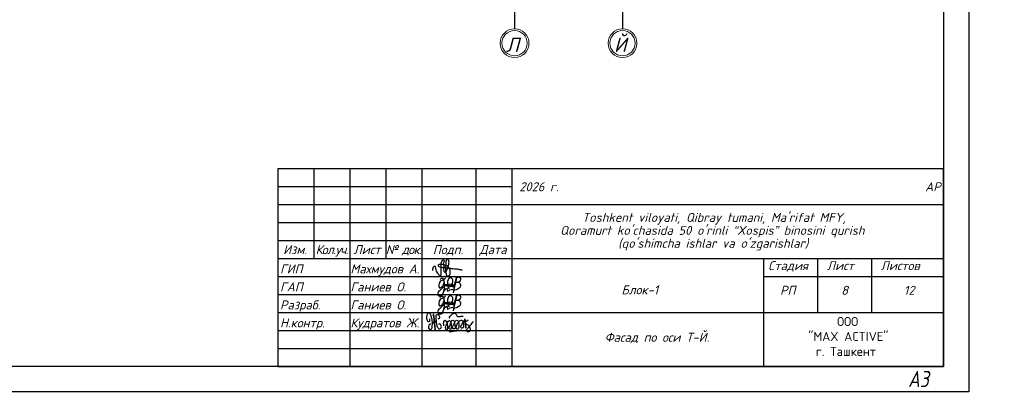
# Model space of a CAD drawing. Header units: millimetres. Extents: x 1112040 to 6903494, y -332921 to -150905.
# Tile 112 of 153: x 1897682 to 1925039, y -241982 to -231597. Entities that reach past the tile are written whole.
import ezdxf
from ezdxf.enums import TextEntityAlignment as Align

# ---------------------------------------------------------------- set-up
doc = ezdxf.new("R2010")
doc.units = ezdxf.units.MM
doc.layers.add('os', color=253, linetype='Continuous')
doc.styles.get("Standard").update_dxf_attribs({"font": 'isocpeui.ttf'})
doc.styles.add('style1', font='isocpeui.ttf', dxfattribs={"height": 80})
doc.styles.add('Tahoma', font='tahoma.ttf')
doc.styles.add('ГОСТ 250', font='isocpeui.ttf', dxfattribs={"height": 250})
doc.styles.add('ГОСТ 300', font='isocpeui.ttf', dxfattribs={"height": 250})

# ---------------------------------------------------------------- blocks, each defined once
blk = doc.blocks.new('A$C4c4061ee')
at = {"color": 184, "lineweight": 30}
blk.add_spline([(-39.7, -7.1), (-36.8, 4), (-34, 7.9), (-31.2, -0.1), (-24.1, -16.2), (-16.7, -23.5), (-13.9, -23.5), (-12.5, -17.9), (-12.5, 12.7), (-8.3, 24.8), (-4.4, 27), (-3.4, 21.4), (-5.7, 12.9), (-4.4, 8), (-4.4, -10), (-2, -12.6), (3.3, -10), (9.6, 6.1), (12.6, 19.5), (7.6, 28.9), (4.7, 26.6), (2.4, 16.6), (1.1, -1.2), (2.9, -14.2), (6.8, -24.8), (10.9, -24.8), (15, -21.3), (16.5, -17.2), (16.5, -9.9), (12, 2), (5.9, 7.4), (-2.7, 10.3), (-10, 12.1), (-17, 12.1), (-21.5, 11.2), (-22.5, 7.7), (-20, 5.4), (-14, 3.7), (-0.7, 1.8), (11, 0.5), (22.2, -1.2), (37.6, -2.6), (43.5, -3.6), (49.3, -4.5), (54.9, -6.4)], degree=3, dxfattribs=at)
blk = doc.blocks.new('x2')
at = {"color": 184, "lineweight": 30}
for points in [[(78585, 16823), (78585, 16800), (78578, 16780), (78566, 16779), (78552, 16793), (78544, 16821), (78544, 16860), (78552, 16896), (78564, 16910), (78580, 16912), (78601, 16877), (78616, 16818), (78621, 16768), (78619, 16720), (78611, 16676), (78602, 16660), (78593, 16657), (78581, 16669), (78573, 16701), (78576, 16724), (78584, 16740), (78594, 16748), (78603, 16750)], [(78621, 16751), (78648, 16780), (78651, 16827), (78645, 16873), (78641, 16894), (78640, 16890), (78642, 16883), (78649, 16847), (78651, 16827), (78656, 16789), (78660, 16746), (78664, 16706), (78667, 16672), (78670, 16661), (78668, 16666), (78667, 16673), (78662, 16732), (78659, 16755), (78657, 16779), (78656, 16786), (78664, 16778), (78674, 16781), (78681, 16806), (78681, 16850), (78685, 16876), (78696, 16889), (78711, 16888), (78728, 16865), (78731, 16843), (78727, 16825), (78716, 16823), (78709, 16824)], [(78886, 16827), (78881, 16847), (78905, 16877), (78937, 16904), (78959, 16908), (78977, 16898), (78986, 16880), (78997, 16864), (79013, 16858), (79041, 16860), (79061, 16865), (79080, 16864), (79086, 16862)], [(78681, 16802), (78685, 16767), (78695, 16721), (78707, 16692), (78720, 16679), (78739, 16676), (78754, 16683), (78761, 16706), (78756, 16725), (78748, 16738), (78736, 16746), (78724, 16744), (78721, 16737)], [(78797, 16717), (78799, 16789), (78806, 16801), (78818, 16800), (78841, 16772), (78848, 16732), (78854, 16681), (78849, 16663), (78835, 16661), (78825, 16677), (78828, 16710), (78841, 16744), (78856, 16774), (78870, 16795), (78889, 16793), (78903, 16760), (78909, 16701), (78909, 16673), (78892, 16667), (78877, 16683), (78882, 16713), (78895, 16740), (78901, 16769), (78910, 16791), (78930, 16803), (78950, 16791), (78958, 16755), (78963, 16717), (78965, 16682), (78952, 16673), (78932, 16676), (78931, 16706), (78946, 16742), (78966, 16782), (78978, 16800), (79002, 16799), (79017, 16771), (79021, 16716), (79017, 16685), (79006, 16671), (78991, 16674), (78983, 16708), (78998, 16742), (79019, 16775), (79039, 16800), (79068, 16805), (79086, 16776), (79091, 16716), (79082, 16687), (79061, 16684), (79050, 16697), (79066, 16740), (79088, 16767), (79107, 16798), (79110, 16823), (79111, 16819), (79125, 16691), (79125, 16695), (79121, 16755), (79122, 16767), (79132, 16785), (79154, 16805), (79162, 16810), (79158, 16808)], [(79121, 16760), (79131, 16746), (79145, 16737), (79160, 16728), (79174, 16710), (79187, 16686), (79192, 16665), (79190, 16644), (79182, 16633), (79161, 16630), (79145, 16632), (79135, 16643), (79134, 16657), (79144, 16670), (79157, 16684), (79172, 16700), (79187, 16716), (79206, 16740), (79225, 16769), (79240, 16791)], [(78879, 16636), (78919, 16635), (78966, 16642), (79009, 16647), (79042, 16654), (79068, 16654)]]:
    blk.add_spline(points, degree=3, dxfattribs=at)
blk = doc.blocks.new('Odil Ganiyev')
at = {"color": 184, "lineweight": 30}
for points in [[(278218, -189288), (278220, -189298), (278251, -189229), (278258, -189294), (278315, -189206), (278295, -189231), (278320, -189288), (278380, -189198), (278355, -189239), (278384, -189286), (278449, -189192), (278428, -189223), (278438, -189281), (278515, -189197), (278494, -189208), (278505, -189282), (278604, -188932), (278563, -189514)], [(278174, -189155), (278173, -189633), (278135, -189699), (278036, -189702), (278008, -189605), (278074, -189469), (278128, -189405), (278218, -189288)], [(278009, -189095), (278081, -189029), (278139, -189055), (278204, -188993)], [(278213, -189509), (278316, -189388), (278340, -189483), (278421, -189425), (278521, -189382)]]:
    blk.add_spline(points, degree=3, dxfattribs=at)
for points, knots in [([(278396, -189316), (278466, -189243), (278495, -189145), (278487, -189009), (278378, -188944), (278332, -188998), (278319, -189020), (278305, -189050), (278280, -189134), (278300, -189288), (278388, -189386)], [0, 0, 0, 0, 210.331661, 341.544209, 437.993539, 521.209993, 521.209993, 521.209993, 602.643394, 823.015149, 823.015149, 823.015149, 823.015149]), ([(278604, -188939), (278630, -188908), (278658, -188890), (278746, -188897), (278776, -188980), (278743, -189054), (278691, -189101), (278617, -189118)], [0, 0, 0, 0, 59.301687, 137.83445, 232.671471, 306.955654, 371.443461, 371.443461, 371.443461, 371.443461]), ([(278093, -189111), (278063, -189124), (277979, -189180), (277976, -189469), (278121, -189357), (278159, -189260), (278167, -189222)], [0, 0, 0, 0, 84.01965, 319.3343, 434.006974, 519.963926, 519.963926, 519.963926, 519.963926]), ([(278167, -189222), (278181, -189151), (278171, -189084), (278111, -189103), (278093, -189111)], [526.826092, 526.826092, 526.826092, 526.826092, 665.559085, 706.396126, 706.396126, 706.396126, 706.396126]), ([(278617, -189118), (278680, -189058), (278780, -189127), (278817, -189262), (278675, -189400), (278595, -189412), (278531, -189410)], [498.211239, 498.211239, 498.211239, 498.211239, 560.962433, 628.560844, 789.184895, 992.203079, 992.203079, 992.203079, 992.203079])]:
    blk.add_open_spline(points, degree=3, knots=knots, dxfattribs=at)
blk = doc.blocks.new('yhtnt')
for p, q in [((1798926, 99518), (1817426, 99518)), ((1798926, 99518), (1798926, 94018)), ((1799926, 99518), (1799926, 97018)), ((1800926, 99518), (1800926, 94018)), ((1801926, 99518), (1801926, 97018)), ((1802926, 99518), (1802926, 94018)), ((1804426, 99518), (1804426, 94018)), ((1805426, 99518), (1805426, 94018)), ((1798926, 99018), (1805426, 99018)), ((1798926, 98518), (1817426, 98518)), ((1798926, 98018), (1805426, 98018)), ((1798926, 97518), (1805426, 97518)), ((1798926, 97018), (1817426, 97018)), ((1812426, 97018), (1812426, 94018)), ((1813926, 97018), (1813926, 95518)), ((1815426, 97018), (1815426, 95518)), ((1798926, 96518), (1805426, 96518)), ((1812426, 96518), (1817426, 96518)), ((1798926, 96018), (1805426, 96018)), ((1798926, 95518), (1817426, 95518)), ((1798926, 95018), (1805426, 95018)), ((1798926, 94518), (1805426, 94518))]:
    blk.add_line(p, q)
blk.add_lwpolyline([(1798926, 94018), (1817426, 94018), (1817426, 99518)])
for name, p, xscale, yscale, zscale in [('A$C4c4061ee', (1803575, 96752), 8.662286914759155, 8.662286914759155, 8.662286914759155), ('x2', (1656826, 64020), 1.86192246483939, 1.86192246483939, 1.86192246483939)]:
    blk.add_blockref(name, p, dxfattribs=dict(xscale=xscale, yscale=yscale, zscale=zscale))
at = {"xscale": 0.7425847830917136, "yscale": 0.7425847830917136, "zscale": 0.7425847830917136, "rotation": 351.5695638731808}
for p in [(1619809, 265602), (1619809, 265102)]:
    blk.add_blockref('Odil Ganiyev', p, dxfattribs=at)
at = {"linetype": 'Continuous', "lineweight": 25, "style": 'ГОСТ 250'}
for s, p in [('Изм.', (1799408, 97268)), ('Лист', (1801408, 97268)), ('Подп.', (1803658, 97268)), ('Дата', (1804908, 97268))]:
    blk.add_text(s, height=250, dxfattribs=at).set_placement(p, align=Align.MIDDLE_CENTER)
for s, p in [('ГИП', (1798989, 96606)), ('Махмудов А.', (1800945, 96606)), ('ГАП', (1798989, 96106)), ('Ганиев О.', (1800945, 96106)), ('Разраб.', (1798989, 95606)), ('Ганиев О.', (1800945, 95606)), ('Н.контр.', (1798989, 95106)), ('Кудратов Ж.', (1800945, 95106))]:
    blk.add_text(s, height=250, dxfattribs=at).set_placement(p)
at = {"ltscale": 100, "char_height": 250}
for s, insert, width, attachment_point, style in [('2026 г.                                                                АР ', (1805638, 99140), 11749.81, 1, 'style1'), ('{\\T0.9;Кол.уч.}', (1800431, 97393), 1092.75, 2, 'ГОСТ 250'), ('{\\T0.9;№ док.}', (1802422, 97393), 1092.75, 2, 'ГОСТ 250'), ('Стадия', (1812553, 96947), 1129.18, 1, 'style1'), ('Лист', (1814183, 96947), 750.19, 1, 'style1'), ('Листов', (1815676, 96947), 1093.54, 1, 'style1'), ('Блок-1 ', (1808475, 96275), 3629.97, 1, 'style1'), ('РП', (1812884, 96262), 806.3, 1, 'style1'), ('12', (1816322, 96262), 401.6, 1, 'style1'), ('\\pi2772.81725;{\\fISOCPEUR|b0|i0|c204|p34;ООО \\P\\pi1972.81725;"MAX ACTIVE" \\P\\pi2185.31725;г. Ташкент}', (1811694, 95395), 6095.63, 1, 'ГОСТ 300')]:
    blk.add_mtext(s, dxfattribs=dict(at, insert=insert, width=width, attachment_point=attachment_point, style=style))
at = {"ltscale": 100, "insert": (1805413, 98288), "char_height": 250, "width": 11326.72, "attachment_point": 1, "line_spacing_factor": 0.862598, "style": 'ГОСТ 300'}
blk.add_mtext("\\pi1966.0095;Toshkent viloyati, Qibray tumani, Ma'rifat MFY, \\P\\pi1357.77087;Qoramurt ko'chasida 50 o'rinli “Xospis” binosini qurish \\P\\pi2970.74435;(qo'shimcha ishlar va o'zgarishlar) ", dxfattribs=at)

msp = doc.modelspace()

# ---------------------------------------------------------------- linework, layer by layer
msp.add_lwpolyline([(1882051.9, -241937.9), (1882051.9, -212237.9), (1924051.9, -212237.9), (1924051.9, -241937.9), (1882051.9, -241937.9)])
msp.add_lwpolyline([(1884051.9, -241237.9), (1884051.9, -212937.9), (1923351.9, -212937.9), (1923351.9, -241237.9)], close=True)
at = {"layer": 'os'}
for p, q in [((1911431.8, -230176.5), (1911431.8, -231851)), ((1914431.8, -230176.5), (1914431.8, -231851))]:
    msp.add_line(p, q, dxfattribs=at)
at = {"layer": 'os', "color": 0, "lineweight": 0}
for centre, radius in [((1911431.8, -232251), 400), ((1911431.8, -232251), 350), ((1914431.8, -232251), 400), ((1914431.8, -232251), 350)]:
    msp.add_circle(centre, radius, dxfattribs=at)

# ---------------------------------------------------------------- block references
for p in [(-460477.3, -335255.6), (-61777.3, -335255.6), (1782.6, -335255.6), (62589.2, -335255.6), (105926.2, -335255.6), (-341377.3, -335455.6), (-222477.3, -335455.6), (-103577.3, -335455.6)]:
    msp.add_blockref('yhtnt', p)

# ---------------------------------------------------------------- texts
at = {"ltscale": 50}
for s, p in [('Й', (1914192.6, -232493.4)), ('Л', (1911192.6, -232493.4))]:
    msp.add_text(s, height=400, dxfattribs=at).set_placement(p)
at = {"style": 'style1', "width": 0.8}
msp.add_text('А3', height=449.21, dxfattribs=at).set_placement((1922366.4, -241809.5))
at = {"ltscale": 100, "insert": (1278866.5, -225091.9), "char_height": 812.25, "width": 30724.842, "attachment_point": 1, "line_spacing_factor": 0.862598}
msp.add_mtext("\\pi677.61802;Toshkent viloyati, Qibray tumani, Ma'rifat MFY, Qoramurt \\P\\pi3956.15439;ko'chasida 50 o'rinli “Xospis” binosini qurish \\P\\pi6614.11944;(qo'shimcha ishlar va o'zgarishlar) ", dxfattribs=at)
at = {"ltscale": 100, "attachment_point": 1}
for s, insert, char_height, width, style in [('\\pi3254.13215;Спецификация элементов для устройства козырьков.\\P\\pi8227.35445;(КОЗЫРОК 5 ШТ)', (1823217.4, -231161.1), 432, 21119.961, 'Tahoma'), ('8', (1920507.2, -238994.1), 250, 246.928, 'style1'), ('Фасад по оси Т-Й.', (1913937.3, -240299), 250, 3966.732, 'style1')]:
    msp.add_mtext(s, dxfattribs=dict(at, insert=insert, char_height=char_height, width=width, style=style))

doc.saveas('drawing.dxf')
